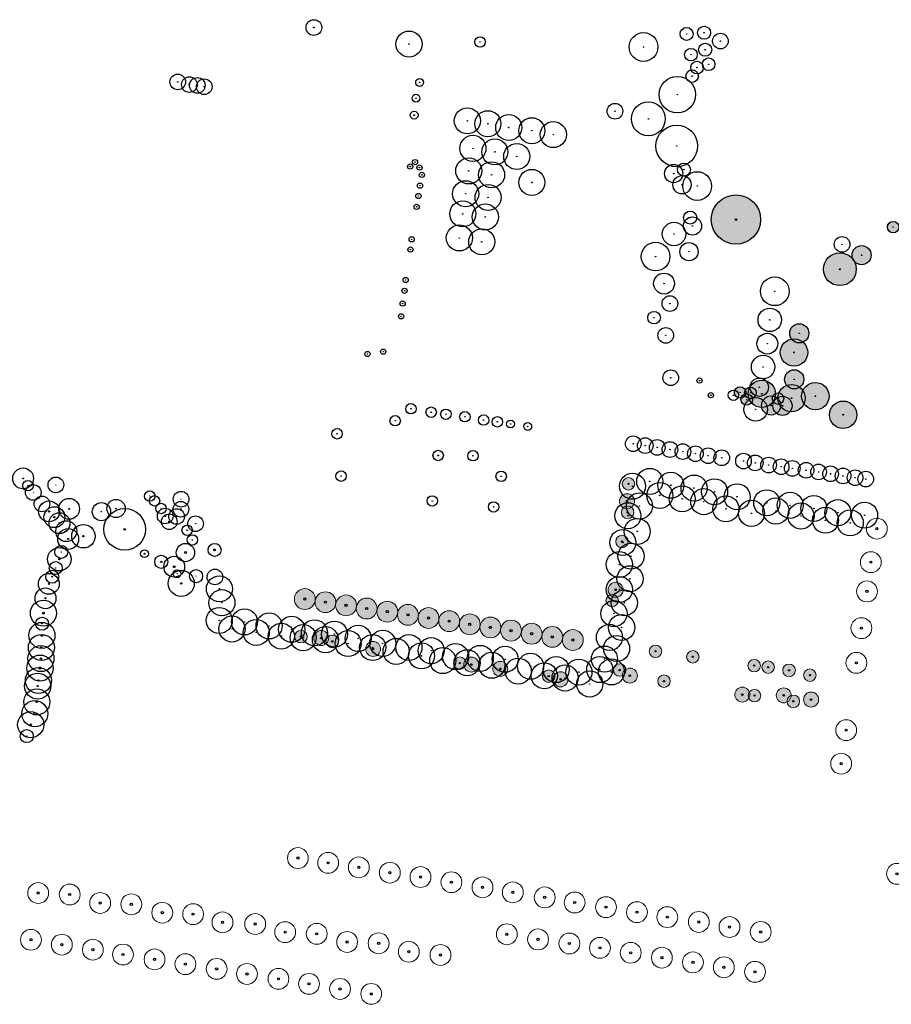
# Model space of a CAD drawing. Header units: metres. Extents: x 90594 to 181825, y 464363 to 930467.
# Tile 2 of 12: x 91215 to 91550, y 464509 to 464887. Entities that reach past the tile are written whole.
import ezdxf

# ---------------------------------------------------------------- set-up
doc = ezdxf.new("R2010")
doc.units = ezdxf.units.M
for name, color, linetype in [('00 bomen', 2, 'Continuous'), ('96.3 Toekomstige bomen', 6, 'Continuous'), ('97.2 Huidige bomen', 1, 'Continuous'), ('97.2 Huidige bomen_to cut', 8, 'Continuous'), ('_g_bomen', 8, 'Continuous'), ('_g_bomen_kroon', 10, 'Continuous'), ('_g_bomen_stam', 10, 'Continuous')]:
    doc.layers.add(name, color=color, linetype=linetype)
doc.layers.add('96.3 toekomstige bomen H', color=70, linetype='Continuous', transparency=0.7)
doc.styles.add('Simplex_0', font='simplex.shx')

# ---------------------------------------------------------------- blocks, each defined once
blk = doc.blocks.new('*U192')
at = {"layer": '_g_bomen_stam'}
h = blk.add_hatch(color=0, dxfattribs=at)
edge = h.paths.add_edge_path()
edge.add_arc((0, 0), 102, 0, 360)
at = {"layer": '_g_bomen_kroon', "color": 0}
blk.add_circle((0, 0), 5000, dxfattribs=at)
at = {"layer": '_g_bomen_stam', "color": 0}
blk.add_circle((0, 0), 102, dxfattribs=at)
blk = doc.blocks.new('*U200')
at = {"layer": '_g_bomen_stam'}
h = blk.add_hatch(color=0, dxfattribs=at)
edge = h.paths.add_edge_path()
edge.add_arc((0, 0), 102, 0, 360)
at = {"layer": '_g_bomen_kroon', "color": 0}
blk.add_circle((0, 0), 3000, dxfattribs=at)
at = {"layer": '_g_bomen_stam', "color": 0}
blk.add_circle((0, 0), 102, dxfattribs=at)
blk = doc.blocks.new('*U211')
at = {"layer": '_g_bomen_stam'}
h = blk.add_hatch(color=0, dxfattribs=at)
edge = h.paths.add_edge_path()
edge.add_arc((0, 0), 102, 0, 360)
at = {"layer": '_g_bomen_kroon', "color": 0}
blk.add_circle((0, 0), 2417, dxfattribs=at)
at = {"layer": '_g_bomen_stam', "color": 0}
blk.add_circle((0, 0), 102, dxfattribs=at)
blk = doc.blocks.new('*U209')
at = {"layer": '_g_bomen_stam'}
h = blk.add_hatch(color=0, dxfattribs=at)
edge = h.paths.add_edge_path()
edge.add_arc((0, 0), 102, 0, 360)
at = {"layer": '_g_bomen_kroon', "color": 0}
blk.add_circle((0, 0), 3000, dxfattribs=at)
at = {"layer": '_g_bomen_stam', "color": 0}
blk.add_circle((0, 0), 102, dxfattribs=at)
blk = doc.blocks.new('*U210')
at = {"layer": '_g_bomen_stam'}
h = blk.add_hatch(color=0, dxfattribs=at)
edge = h.paths.add_edge_path()
edge.add_arc((0, 0), 102, 0, 360)
at = {"layer": '_g_bomen_kroon', "color": 0}
blk.add_circle((0, 0), 4000, dxfattribs=at)
at = {"layer": '_g_bomen_stam', "color": 0}
blk.add_circle((0, 0), 102, dxfattribs=at)
blk = doc.blocks.new('*U206')
at = {"layer": '_g_bomen_stam'}
h = blk.add_hatch(color=0, dxfattribs=at)
edge = h.paths.add_edge_path()
edge.add_arc((0, 0), 102, 0, 360)
at = {"layer": '_g_bomen_kroon', "color": 0}
blk.add_circle((0, 0), 5500, dxfattribs=at)
at = {"layer": '_g_bomen_stam', "color": 0}
blk.add_circle((0, 0), 102, dxfattribs=at)
blk = doc.blocks.new('*U205')
at = {"layer": '_g_bomen_stam'}
h = blk.add_hatch(color=0, dxfattribs=at)
edge = h.paths.add_edge_path()
edge.add_arc((0, 0), 102, 0, 360)
at = {"layer": '_g_bomen_kroon', "color": 0}
blk.add_circle((0, 0), 3500, dxfattribs=at)
at = {"layer": '_g_bomen_stam', "color": 0}
blk.add_circle((0, 0), 102, dxfattribs=at)
blk = doc.blocks.new('*U204')
at = {"layer": '_g_bomen_stam'}
h = blk.add_hatch(color=0, dxfattribs=at)
edge = h.paths.add_edge_path()
edge.add_arc((0, 0), 102, 0, 360)
at = {"layer": '_g_bomen_kroon', "color": 0}
blk.add_circle((0, 0), 4500, dxfattribs=at)
at = {"layer": '_g_bomen_stam', "color": 0}
blk.add_circle((0, 0), 102, dxfattribs=at)
blk = doc.blocks.new('*U201')
at = {"layer": '_g_bomen_stam'}
h = blk.add_hatch(color=0, dxfattribs=at)
edge = h.paths.add_edge_path()
edge.add_arc((0, 0), 102, 0, 360)
at = {"layer": '_g_bomen_kroon', "color": 0}
blk.add_circle((0, 0), 2500, dxfattribs=at)
at = {"layer": '_g_bomen_stam', "color": 0}
blk.add_circle((0, 0), 102, dxfattribs=at)
blk = doc.blocks.new('*U207')
at = {"layer": '_g_bomen_stam'}
h = blk.add_hatch(color=0, dxfattribs=at)
edge = h.paths.add_edge_path()
edge.add_arc((0, 0), 102, 0, 360)
at = {"layer": '_g_bomen_kroon', "color": 0}
blk.add_circle((0, 0), 8000, dxfattribs=at)
at = {"layer": '_g_bomen_stam', "color": 0}
blk.add_circle((0, 0), 102, dxfattribs=at)
blk = doc.blocks.new('*U202')
at = {"layer": '_g_bomen_stam'}
h = blk.add_hatch(color=0, dxfattribs=at)
edge = h.paths.add_edge_path()
edge.add_arc((0, 0), 102, 0, 360)
at = {"layer": '_g_bomen_kroon', "color": 0}
blk.add_circle((0, 0), 6500, dxfattribs=at)
at = {"layer": '_g_bomen_stam', "color": 0}
blk.add_circle((0, 0), 102, dxfattribs=at)
blk = doc.blocks.new('*U203')
at = {"layer": '_g_bomen_stam'}
h = blk.add_hatch(color=0, dxfattribs=at)
edge = h.paths.add_edge_path()
edge.add_arc((0, 0), 102, 0, 360)
at = {"layer": '_g_bomen_kroon', "color": 0}
blk.add_circle((0, 0), 7000, dxfattribs=at)
at = {"layer": '_g_bomen_stam', "color": 0}
blk.add_circle((0, 0), 102, dxfattribs=at)
blk = doc.blocks.new('*U173')
at = {"layer": '_g_bomen_stam'}
h = blk.add_hatch(color=0, dxfattribs=at)
edge = h.paths.add_edge_path()
edge.add_arc((0, 0), 102, 0, 360)
at = {"layer": '_g_bomen_kroon', "color": 0}
blk.add_circle((0, 0), 2417, dxfattribs=at)
at = {"layer": '_g_bomen_stam', "color": 0}
blk.add_circle((0, 0), 102, dxfattribs=at)
blk = doc.blocks.new('*U198')
at = {"layer": '_g_bomen_stam'}
h = blk.add_hatch(color=0, dxfattribs=at)
edge = h.paths.add_edge_path()
edge.add_arc((0, 0), 102, 0, 360)
at = {"layer": '_g_bomen_kroon', "color": 0}
blk.add_circle((0, 0), 2000, dxfattribs=at)
at = {"layer": '_g_bomen_stam', "color": 0}
blk.add_circle((0, 0), 102, dxfattribs=at)
blk = doc.blocks.new('*U169')
at = {"layer": '_g_bomen_stam'}
h = blk.add_hatch(color=0, dxfattribs=at)
edge = h.paths.add_edge_path()
edge.add_arc((0, 0), 102, 0, 360)
at = {"layer": '_g_bomen_kroon', "color": 0}
blk.add_circle((0, 0), 1500, dxfattribs=at)
at = {"layer": '_g_bomen_stam', "color": 0}
blk.add_circle((0, 0), 102, dxfattribs=at)
blk = doc.blocks.new('*U162')
at = {"layer": '_g_bomen_stam'}
h = blk.add_hatch(color=0, dxfattribs=at)
edge = h.paths.add_edge_path()
edge.add_arc((0, 0), 102, 0, 360)
at = {"layer": '_g_bomen_kroon', "color": 0}
blk.add_circle((0, 0), 2000, dxfattribs=at)
at = {"layer": '_g_bomen_stam', "color": 0}
blk.add_circle((0, 0), 102, dxfattribs=at)
blk = doc.blocks.new('*U163')
at = {"layer": '_g_bomen_stam'}
h = blk.add_hatch(color=0, dxfattribs=at)
edge = h.paths.add_edge_path()
edge.add_arc((0, 0), 102, 0, 360)
at = {"layer": '_g_bomen_kroon', "color": 0}
blk.add_circle((0, 0), 2000, dxfattribs=at)
at = {"layer": '_g_bomen_stam', "color": 0}
blk.add_circle((0, 0), 102, dxfattribs=at)
blk = doc.blocks.new('*U164')
at = {"layer": '_g_bomen_stam'}
h = blk.add_hatch(color=0, dxfattribs=at)
edge = h.paths.add_edge_path()
edge.add_arc((0, 0), 102, 0, 360)
at = {"layer": '_g_bomen_kroon', "color": 0}
blk.add_circle((0, 0), 1000, dxfattribs=at)
at = {"layer": '_g_bomen_stam', "color": 0}
blk.add_circle((0, 0), 102, dxfattribs=at)
blk = doc.blocks.new('*U166')
at = {"layer": '_g_bomen_stam'}
h = blk.add_hatch(color=0, dxfattribs=at)
edge = h.paths.add_edge_path()
edge.add_arc((0, 0), 102, 0, 360)
at = {"layer": '_g_bomen_kroon', "color": 0}
blk.add_circle((0, 0), 1500, dxfattribs=at)
at = {"layer": '_g_bomen_stam', "color": 0}
blk.add_circle((0, 0), 102, dxfattribs=at)
blk = doc.blocks.new('*U167')
at = {"layer": '_g_bomen_stam'}
h = blk.add_hatch(color=0, dxfattribs=at)
edge = h.paths.add_edge_path()
edge.add_arc((0, 0), 102, 0, 360)
at = {"layer": '_g_bomen_kroon', "color": 0}
blk.add_circle((0, 0), 5000, dxfattribs=at)
at = {"layer": '_g_bomen_stam', "color": 0}
blk.add_circle((0, 0), 102, dxfattribs=at)
blk = doc.blocks.new('recent existing')
at = {"layer": '00 bomen', "color": 0, "lineweight": 9, "ltscale": 0.2}
blk.add_circle((91560.92, 464706.99), 4, dxfattribs=at)
at = {"layer": '00 bomen', "color": 0}
blk.add_circle((91560.92, 464706.99), 0.421, dxfattribs=at)
blk = doc.blocks.new('*U277')
at = {"layer": '_g_bomen_stam'}
h = blk.add_hatch(color=0, dxfattribs=at)
edge = h.paths.add_edge_path()
edge.add_arc((0, 0), 102, 0, 360)
at = {"layer": '_g_bomen_kroon', "color": 0}
blk.add_circle((0, 0), 1000, dxfattribs=at)
at = {"layer": '_g_bomen_stam', "color": 0}
blk.add_circle((0, 0), 102, dxfattribs=at)
blk = doc.blocks.new('*U278')
at = {"layer": '_g_bomen_stam'}
h = blk.add_hatch(color=0, dxfattribs=at)
edge = h.paths.add_edge_path()
edge.add_arc((0, 0), 102, 0, 360)
at = {"layer": '_g_bomen_kroon', "color": 0}
blk.add_circle((0, 0), 1000, dxfattribs=at)
at = {"layer": '_g_bomen_stam', "color": 0}
blk.add_circle((0, 0), 102, dxfattribs=at)
blk = doc.blocks.new('*U279')
at = {"layer": '_g_bomen_stam'}
h = blk.add_hatch(color=0, dxfattribs=at)
edge = h.paths.add_edge_path()
edge.add_arc((0, 0), 102, 0, 360)
at = {"layer": '_g_bomen_kroon', "color": 0}
blk.add_circle((0, 0), 2000, dxfattribs=at)
at = {"layer": '_g_bomen_stam', "color": 0}
blk.add_circle((0, 0), 102, dxfattribs=at)
blk = doc.blocks.new('*U230')
at = {"layer": '_g_bomen_stam'}
h = blk.add_hatch(color=0, dxfattribs=at)
edge = h.paths.add_edge_path()
edge.add_arc((0, 0), 102, 0, 360)
at = {"layer": '_g_bomen_kroon', "color": 0}
blk.add_circle((0, 0), 5500, dxfattribs=at)
at = {"layer": '_g_bomen_stam', "color": 0}
blk.add_circle((0, 0), 102, dxfattribs=at)
blk = doc.blocks.new('*U26')
at = {"layer": '_g_bomen', "color": 0}
for radius in [3, 0.115]:
    blk.add_circle((0, 0), radius, dxfattribs=at)
at = {"layer": '_g_bomen', "style": 'Simplex_0'}
for tag, p in [('KAVELNUMMER', (0.44, -0.13)), ('BOOMNUMMER', (0.44, -1.13)), ('BOOMSOORT', (0.47, -2.12))]:
    blk.add_attdef(tag, p, '', height=0.75, dxfattribs=at)
blk = doc.blocks.new('design bomen')
at = {"layer": '96.3 toekomstige bomen H', "ltscale": 5}
h = blk.add_hatch(color=256, dxfattribs=at)
h.dxf.hatch_style = 1
edge = h.paths.add_edge_path()
edge.add_arc((90971.25, 465182.2), 4, 0, 360)
at = {"layer": '00 bomen', "color": 0, "lineweight": 9, "ltscale": 0.2}
blk.add_circle((90971.25, 465182.2), 4, dxfattribs=at)
at = {"layer": '00 bomen', "color": 0}
blk.add_circle((90971.25, 465182.2), 0.421, dxfattribs=at)
blk = doc.blocks.new('*U259')
at = {"layer": '96.3 toekomstige bomen H'}
h = blk.add_hatch(color=256, dxfattribs=at)
h.dxf.hatch_style = 1
edge = h.paths.add_edge_path()
edge.add_arc((0, 0), 5250, 0, 360)
at = {"layer": '96.3 Toekomstige bomen', "color": 0}
for radius in [5250, 172]:
    blk.add_circle((0, 0), radius, dxfattribs=at)
blk = doc.blocks.new('*U251')
at = {"layer": '_g_bomen_stam'}
h = blk.add_hatch(color=0, dxfattribs=at)
edge = h.paths.add_edge_path()
edge.add_arc((0, 0), 102, 0, 360)
at = {"layer": '_g_bomen_kroon', "color": 0}
blk.add_circle((0, 0), 5000, dxfattribs=at)
at = {"layer": '_g_bomen_stam', "color": 0}
blk.add_circle((0, 0), 102, dxfattribs=at)
blk = doc.blocks.new('*U257')
at = {"layer": '_g_bomen_stam'}
h = blk.add_hatch(color=0, dxfattribs=at)
edge = h.paths.add_edge_path()
edge.add_arc((0, 0), 102, 0, 360)
at = {"layer": '_g_bomen_kroon', "color": 0}
blk.add_circle((0, 0), 5000, dxfattribs=at)
at = {"layer": '_g_bomen_stam', "color": 0}
blk.add_circle((0, 0), 102, dxfattribs=at)
blk = doc.blocks.new('*U175')
at = {"layer": '_g_bomen_stam'}
h = blk.add_hatch(color=0, dxfattribs=at)
edge = h.paths.add_edge_path()
edge.add_arc((0, 0), 102, 0, 360)
at = {"layer": '_g_bomen_kroon', "color": 0}
blk.add_circle((0, 0), 3000, dxfattribs=at)
at = {"layer": '_g_bomen_stam', "color": 0}
blk.add_circle((0, 0), 102, dxfattribs=at)
blk = doc.blocks.new('*U229')
at = {"layer": '_g_bomen_stam'}
h = blk.add_hatch(color=0, dxfattribs=at)
edge = h.paths.add_edge_path()
edge.add_arc((0, 0), 102, 0, 360)
at = {"layer": '_g_bomen_kroon', "color": 0}
blk.add_circle((0, 0), 3000, dxfattribs=at)
at = {"layer": '_g_bomen_stam', "color": 0}
blk.add_circle((0, 0), 102, dxfattribs=at)
blk = doc.blocks.new('*U226')
at = {"layer": '_g_bomen_stam'}
h = blk.add_hatch(color=0, dxfattribs=at)
edge = h.paths.add_edge_path()
edge.add_arc((0, 0), 102, 0, 360)
at = {"layer": '_g_bomen_kroon', "color": 0}
blk.add_circle((0, 0), 4500, dxfattribs=at)
at = {"layer": '_g_bomen_stam', "color": 0}
blk.add_circle((0, 0), 102, dxfattribs=at)
blk = doc.blocks.new('*U225')
at = {"layer": '_g_bomen_stam'}
h = blk.add_hatch(color=0, dxfattribs=at)
edge = h.paths.add_edge_path()
edge.add_arc((0, 0), 102, 0, 360)
at = {"layer": '_g_bomen_kroon', "color": 0}
blk.add_circle((0, 0), 4000, dxfattribs=at)
at = {"layer": '_g_bomen_stam', "color": 0}
blk.add_circle((0, 0), 102, dxfattribs=at)
blk = doc.blocks.new('*U227')
at = {"layer": '_g_bomen_stam'}
h = blk.add_hatch(color=0, dxfattribs=at)
edge = h.paths.add_edge_path()
edge.add_arc((0, 0), 102, 0, 360)
at = {"layer": '_g_bomen_kroon', "color": 0}
blk.add_circle((0, 0), 3500, dxfattribs=at)
at = {"layer": '_g_bomen_stam', "color": 0}
blk.add_circle((0, 0), 102, dxfattribs=at)

msp = doc.modelspace()

# ---------------------------------------------------------------- linework, layer by layer
at = {"layer": '97.2 Huidige bomen_to cut'}
for centre, radius in [((91216.8, 464710.6), 4), ((91216.8, 464710.6), 0.15), ((91229.36, 464708.12), 3), ((91218.66, 464707.82), 2), ((91220.68, 464705.2), 3), ((91218.66, 464707.82), 0.05), ((91229.36, 464708.12), 0.05), ((91220.68, 464705.2), 0.05), ((91224.03, 464700.81), 3), ((91265.38, 464703.83), 2), ((91267.18, 464701.99), 2), ((91265.38, 464703.83), 0.05), ((91277.38, 464702.63), 3), ((91226.76, 464697.96), 4), ((91224.03, 464700.81), 0.15), ((91228.8, 464695.72), 4), ((91234.44, 464698.91), 4), ((91246.84, 464697.83), 3.5), ((91252.46, 464699.05), 3.5), ((91252.46, 464699.05), 0.1), ((91267.18, 464701.99), 0.05), ((91269.7, 464699.06), 2), ((91271.29, 464696.18), 3), ((91277.31, 464698.78), 3), ((91277.38, 464702.63), 0.05), ((91226.76, 464697.96), 0.25), ((91230.75, 464693.44), 4), ((91228.8, 464695.72), 0.25), ((91234.44, 464698.91), 0.2), ((91246.84, 464697.83), 0.1), ((91255.75, 464691.06), 8), ((91269.7, 464699.06), 0.05), ((91272.85, 464694), 3), ((91271.29, 464696.18), 0.2), ((91275.67, 464695.99), 3), ((91275.67, 464695.99), 0.2), ((91277.31, 464698.78), 0.2), ((91282.95, 464693.22), 3), ((91233.35, 464690.37), 4), ((91230.75, 464693.44), 0.25), ((91239.94, 464688.41), 4.5), ((91272.85, 464694), 0.2), ((91279.71, 464690.73), 2), ((91282.95, 464693.22), 0.05), ((91234.09, 464687.37), 4), ((91233.35, 464690.37), 0.15), ((91239.94, 464688.41), 0.25), ((91255.75, 464691.06), 0.35), ((91279.71, 464690.73), 0.1), ((91281.74, 464687), 2), ((91230.7, 464679.62), 4.5), ((91231.44, 464682.41), 2.5), ((91234.09, 464687.37), 0.2), ((91279.05, 464682.15), 3.5), ((91281.74, 464687), 0.1), ((91290.24, 464683.17), 2.5), ((91231.44, 464682.41), 0.05), ((91263.33, 464681.72), 1.5), ((91263.33, 464681.72), 0.2), ((91269.78, 464678.6), 2.5), ((91274.75, 464676.73), 4), ((91279.05, 464682.15), 0.4), ((91290.24, 464683.17), 0.35), ((91229.3, 464676.22), 2.5), ((91230.7, 464679.62), 0.2), ((91269.78, 464678.6), 0.25), ((91274.75, 464676.73), 0.35), ((91226.66, 464670.15), 4), ((91227.95, 464672.9), 2.5), ((91227.95, 464672.9), 0.15), ((91229.3, 464676.22), 0.1), ((91277.46, 464670.33), 5), ((91275.83, 464674.02), 1.5), ((91275.83, 464674.02), 0.05), ((91283.13, 464673.1), 2.5), ((91283.13, 464673.1), 0.05), ((91290.36, 464672.8), 3), ((91290.36, 464672.8), 0.1), ((91226.66, 464670.15), 0.2), ((91277.46, 464670.33), 0.25), ((91225.37, 464664.62), 4), ((91224.58, 464658.9), 5), ((91225.37, 464664.62), 0.25), ((91224.58, 464658.9), 0.35), ((91224.01, 464650.39), 5), ((91224.08, 464654.87), 2.5), ((91224.08, 464654.87), 0.1), ((91223.82, 464645.76), 5), ((91224.01, 464650.39), 0.35), ((91223.64, 464641.5), 5), ((91223.28, 464637.86), 5), ((91223.82, 464645.76), 0.25), ((91223.64, 464641.5), 0.25), ((91222.38, 464630.93), 5), ((91222.67, 464633.08), 5), ((91223.28, 464637.86), 0.4), ((91222.67, 464633.08), 0.25), ((91222.04, 464624.85), 5), ((91222.38, 464630.93), 0.2), ((91221.28, 464620.37), 5), ((91222.04, 464624.85), 0.25), ((91219.71, 464616.14), 5), ((91221.28, 464620.37), 0.4), ((91219.71, 464616.14), 0.3), ((91218.19, 464611.75), 2.5), ((91218.19, 464611.75), 0.1)]:
    msp.add_circle(centre, radius, dxfattribs=at)

# ---------------------------------------------------------------- block references
at = {"layer": '96.3 Toekomstige bomen', "ltscale": 20, "rotation": 351.3691845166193}
for p, xscale, yscale, zscale in [((91490.18, 464809.88), 0.0018, 0.0018, 0.0018), ((91550.45, 464806.99), 0.00042, 0.00042, 0.00042), ((91530.03, 464790.83), 0.0012, 0.0012, 0.0012), ((91514.45, 464766.24), 0.0007, 0.0007, 0.0007), ((91512.43, 464758.91), 0.001, 0.001, 0.001), ((91512.5, 464748.59), 0.0007, 0.0007, 0.0007), ((91500.11, 464743.03), 0.001, 0.001, 0.001), ((91491.77, 464743.54), 0.00042, 0.00042, 0.00042), ((91495.71, 464743.43), 0.00042, 0.00042, 0.00042), ((91511.49, 464741.39), 0.001, 0.001, 0.001), ((91520.62, 464742.14), 0.001, 0.001, 0.001), ((91494.3, 464740.85), 0.00042, 0.00042, 0.00042), ((91503.67, 464738.57), 0.0007, 0.0007, 0.0007), ((91506.3, 464741.21), 0.00042, 0.00042, 0.00042), ((91508.01, 464738.42), 0.0007, 0.0007, 0.0007), ((91531.28, 464735.02), 0.001, 0.001, 0.001)]:
    msp.add_blockref('*U259', p, dxfattribs=dict(at, xscale=xscale, yscale=yscale, zscale=zscale))
at = {"layer": '96.3 Toekomstige bomen', "xscale": 0.001, "yscale": 0.001, "zscale": 0.001}
msp.add_blockref('*U209', (91530.86, 464800.37), dxfattribs=at)
at = {"layer": '96.3 Toekomstige bomen', "ltscale": 20}
for p, xscale, yscale, zscale in [((36866.21, 185599.19), 0.6, 0.6, 0.6), ((25949.09, 129770.67), 0.72, 0.72, 0.72), ((36865.91, 185588.25), 0.6, 0.6, 0.6), ((36863.71, 185577.07), 0.6, 0.6, 0.6), ((25944.75, 129736.7), 0.72, 0.72, 0.72), ((36859.95, 185554.43), 0.6, 0.6, 0.6), ((36740.59, 185540.6), 0.6, 0.6, 0.6), ((25831.83, 129718.2), 0.72, 0.72, 0.72), ((36752.6, 185538.76), 0.6, 0.6, 0.6), ((25851.71, 129714.01), 0.72, 0.72, 0.72), ((36876.56, 185534.98), 0.6, 0.6, 0.6), ((36890.89, 185532.86), 0.6, 0.6, 0.6), ((36801.54, 185530.44), 0.6, 0.6, 0.6), ((25889.37, 129708.02), 0.72, 0.72, 0.72), ((25900.49, 129706.36), 0.72, 0.72, 0.72), ((36862.8, 185527.79), 0.6, 0.6, 0.6), ((36914.41, 185529.48), 0.6, 0.6, 0.6), ((36919.78, 185528.86), 0.6, 0.6, 0.6), ((36927.8, 185527.67), 0.6, 0.6, 0.6), ((36835.6, 185525.43), 0.6, 0.6, 0.6), ((25923.61, 129702.36), 0.72, 0.72, 0.72), ((25950.19, 129703.78), 0.72, 0.72, 0.72), ((36879.8, 185523.49), 0.6, 0.6, 0.6), ((36935.78, 185525.81), 0.6, 0.6, 0.6), ((25993.32, 129696.49), 0.72, 0.72, 0.72), ((36914.53, 185517.97), 0.6, 0.6, 0.6), ((26009.2, 129696.19), 0.72, 0.72, 0.72), ((36929.4, 185515.8), 0.6, 0.6, 0.6), ((26019.69, 129694.6), 0.72, 0.72, 0.72)]:
    msp.add_blockref('design bomen', p, dxfattribs=dict(at, xscale=xscale, yscale=yscale, zscale=zscale))
at = {"layer": '96.3 Toekomstige bomen', "ltscale": 20, "rotation": 0.0770155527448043}
for p in [(978.95, -639.74), (986.86, -640.95), (994.77, -642.16), (1002.67, -643.37), (1010.58, -644.58), (1018.49, -645.79), (1026.4, -647), (1034.31, -648.21), (1042.21, -649.42), (1050.12, -650.62), (1058.03, -651.83), (1065.94, -653.04), (1073.85, -654.25), (1081.75, -655.46)]:
    msp.add_blockref('design bomen', p, dxfattribs=at)
at = {"layer": '97.2 Huidige bomen'}
for name, p in [('*U26', (91328.3, 464883.53)), ('*U26', (91276.1, 464862.66)), ('*U26', (91280.56, 464861.66)), ('*U26', (91283.61, 464861.34)), ('*U26', (91286.25, 464860.84)), ('recent existing', (-16.71, -15.66)), ('recent existing', (-19.01, -28.53)), ('recent existing', (-20.48, -39.73)), ('recent existing', (-22.64, -53.82)), ('recent existing', (-24.56, -67.14)), ('recent existing', (-28.5, -92.95)), ('recent existing', (-30.41, -105.81)), ('recent existing', (-238.74, -142.01)), ('recent existing', (-227.14, -143.83)), ('recent existing', (-215.39, -145.58)), ('recent existing', (-203.48, -147.61)), ('recent existing', (-191.72, -149.28)), ('recent existing', (-179.87, -151.27)), ('recent existing', (-8.99, -148.05)), ('recent existing', (-167.93, -153.23)), ('recent existing', (-156.32, -155.16)), ('recent existing', (-338.33, -155.42)), ('recent existing', (-326.24, -155.98)), ('recent existing', (-144.08, -157.1)), ('recent existing', (-132.61, -159.04)), ('recent existing', (-314.56, -159.23)), ('recent existing', (-302.63, -159.74)), ('recent existing', (-120.57, -160.83)), ('recent existing', (-108.73, -162.75)), ('recent existing', (-290.76, -162.96)), ('recent existing', (-278.93, -163.51)), ('recent existing', (-267.64, -166.65)), ('recent existing', (-97.08, -164.65)), ('recent existing', (-84.99, -166.49)), ('recent existing', (-255.11, -167.31)), ('recent existing', (-243.63, -170.42)), ('recent existing', (-73.21, -168.46)), ('recent existing', (-61.24, -170.32)), ('recent existing', (-341.12, -173.34)), ('recent existing', (-231.51, -171.06)), ('recent existing', (-219.87, -174.18)), ('recent existing', (-158.6, -171.22)), ('recent existing', (-146.64, -173.2)), ('recent existing', (-329.29, -175.21)), ('recent existing', (-317.36, -177.14)), ('recent existing', (-207.79, -174.7)), ('recent existing', (-196.2, -177.93)), ('recent existing', (-134.62, -174.76)), ('recent existing', (-122.91, -176.44)), ('recent existing', (-305.83, -179.01)), ('recent existing', (-293.71, -180.86)), ('recent existing', (-184.07, -179.17)), ('recent existing', (-111.09, -178.33)), ('recent existing', (-99.15, -180.2)), ('recent existing', (-281.88, -182.68)), ('recent existing', (-269.89, -184.51)), ('recent existing', (-87.25, -182.02)), ('recent existing', (-75.38, -183.89)), ('recent existing', (-258.27, -186.45)), ('recent existing', (-246.2, -188.33)), ('recent existing', (-63.43, -185.63)), ('recent existing', (-234.47, -190.26)), ('recent existing', (-222.56, -192.19)), ('recent existing', (-210.62, -194.1))]:
    msp.add_blockref(name, p, dxfattribs=at)
at = {"layer": '97.2 Huidige bomen', "xscale": 0.001, "yscale": 0.001, "zscale": 0.001}
for name, p in [('*U167', (91364.79, 464877.18)), ('*U230', (91454.73, 464876.06)), ('*U201', (91471.25, 464881.05)), ('*U173', (91472.91, 464873.13)), ('*U173', (91473.38, 464864.89)), ('*U166', (91368.85, 464862.46)), ('*U203', (91467.69, 464857.79)), ('*U166', (91367.47, 464856.42)), ('*U200', (91443.78, 464851.44)), ('*U202', (91456.58, 464848.48)), ('*U166', (91366.76, 464849.92)), ('*U192', (91387.17, 464847.73)), ('*U192', (91395.04, 464846.62)), ('*U192', (91403.04, 464845.19)), ('*U192', (91411.89, 464843.95)), ('*U192', (91420.15, 464842.46)), ('*U207', (91467.47, 464838.1)), ('*U192', (91389.31, 464837.19)), ('*U192', (91397.71, 464835.83)), ('*U192', (91406.1, 464834.07)), ('*U164', (91367.11, 464831.91)), ('*U192', (91387.69, 464828.54)), ('*U192', (91396.47, 464827.05)), ('*U164', (91365.23, 464830.19)), ('*U164', (91368.81, 464829.82)), ('*U164', (91369.73, 464827)), ('*U192', (91411.89, 464824.12)), ('*U205', (91466.29, 464827.51)), ('*U164', (91369.01, 464822.87)), ('*U192', (91386.51, 464819.79)), ('*U192', (91395.1, 464818.36)), ('*U164', (91368.39, 464818.91)), ('*U192', (91385.41, 464812.06)), ('*U164', (91367.71, 464814.75)), ('*U192', (91394.06, 464810.89)), ('*U192', (91384.1, 464802.82)), ('*U192', (91392.69, 464801.33)), ('*U164', (91365.81, 464802.3)), ('*U206', (91459.36, 464795.69)), ('*U164', (91365.33, 464798.38)), ('*U164', (91363.49, 464786.69)), ('*U210', (91462.6, 464785.32)), ('*U164', (91363.09, 464782.57)), ('*U164', (91362.35, 464777.66)), ('*U164', (91361.76, 464772.78)), ('*U211', (91458.79, 464772.25)), ('*U164', (91354.89, 464759.21)), ('*U164', (91348.85, 464758.31)), ('*U279', (91489.18, 464742.5)), ('*U278', (91480.54, 464742.51)), ('*U162', (91365.51, 464737.31)), ('*U163', (91373.29, 464735.99)), ('*U162', (91378.93, 464735.19)), ('*U162', (91359.49, 464732.72)), ('*U162', (91386.21, 464734.26)), ('*U163', (91393.41, 464732.97)), ('*U162', (91398.67, 464732.3)), ('*U162', (91337.21, 464727.71)), ('*U169', (91403.72, 464731.46)), ('*U169', (91410.32, 464730.52)), ('*U175', (91450.77, 464723.88)), ('*U175', (91455.38, 464723.19)), ('*U175', (91459.98, 464722.48)), ('*U175', (91464.87, 464721.68)), ('*U175', (91469.82, 464720.87)), ('*U175', (91474.62, 464720.08)), ('*U175', (91479.5, 464719.3)), ('*U162', (91375.98, 464719.38)), ('*U162', (91389.33, 464719.29)), ('*U175', (91484.71, 464718.5)), ('*U175', (91493.07, 464717.26)), ('*U175', (91497.57, 464716.56)), ('*U175', (91502.71, 464715.73)), ('*U175', (91507.5, 464715.08)), ('*U229', (91511.79, 464714.46)), ('*U229', (91517.07, 464713.74)), ('*U175', (91521.85, 464713.07)), ('*U175', (91526.46, 464712.36)), ('*U229', (91531.24, 464711.57)), ('*U162', (91338.73, 464711.47)), ('*U162', (91400.14, 464711.39)), ('*U175', (91535.86, 464710.88)), ('*U175', (91539.96, 464710.32)), ('*U162', (91373.69, 464701.95)), ('*U162', (91397.24, 464699.66))]:
    msp.add_blockref(name, p, dxfattribs=at)
at = {"layer": '97.2 Huidige bomen', "ltscale": 20, "xscale": 0.0007, "yscale": 0.0007, "zscale": 0.0007, "rotation": 351.3691845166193}
msp.add_blockref('*U259', (91538.36, 464796.22), dxfattribs=at)
at = {"layer": '97.2 Huidige bomen_to cut', "xscale": 0.001, "yscale": 0.001, "zscale": 0.001}
for name, p in [('*U201', (91477.96, 464881.52)), ('*U200', (91484.23, 464878.32)), ('*U201', (91478.37, 464874.99)), ('*U173', (91472.91, 464873.13)), ('*U173', (91475.27, 464868.16)), ('*U173', (91475.27, 464868.16)), ('*U173', (91479.7, 464869.43)), ('*U173', (91473.38, 464864.89)), ('*U201', (91470.23, 464829.05)), ('*U206', (91475.31, 464822.73)), ('*U205', (91469.46, 464823.22)), ('*U201', (91472.62, 464810.61)), ('*U204', (91466.42, 464804.34)), ('*U205', (91473.51, 464807.4)), ('*U205', (91472.17, 464797.55)), ('*U230', (91505.07, 464782.36)), ('*U209', (91464.83, 464777.67)), ('*U226', (91503.15, 464771.41)), ('*U200', (91463.26, 464765.46)), ('*U225', (91502.19, 464762.27)), ('*U226', (91500.6, 464753.34)), ('*U200', (91465.18, 464749.19)), ('*U277', (91476.21, 464748.14)), ('*U227', (91499.11, 464745.57)), ('*U226', (91497.73, 464737.07)), ('*U251', (91457.12, 464709.44)), ('*U257', (91450.51, 464707.59)), ('*U251', (91465.2, 464707.97)), ('*U251', (91474.11, 464706.88)), ('*U251', (91460.96, 464704.06)), ('*U251', (91469.56, 464702.78)), ('*U251', (91481.99, 464705.47)), ('*U251', (91490.62, 464703.55)), ('*U257', (91453.14, 464700.02)), ('*U251', (91477.83, 464701.69)), ('*U251', (91486.33, 464698.93)), ('*U251', (91501.97, 464701.24)), ('*U251', (91505.5, 464698.1)), ('*U251', (91510.95, 464700.28)), ('*U251', (91520.05, 464699.06)), ('*U257', (91448.72, 464696.27)), ('*U251', (91496.14, 464697.2)), ('*U251', (91515.11, 464696.18)), ('*U251', (91524.51, 464694.57)), ('*U251', (91529.25, 464697.45)), ('*U251', (91539.51, 464696.49)), ('*U251', (91534, 464693.54)), ('*U257', (91452.31, 464690.25)), ('*U257', (91446.79, 464686.02)), ('*U257', (91449.93, 464680.76)), ('*U257', (91445.45, 464677.56)), ('*U257', (91449.55, 464672.11)), ('*U251', (91292.08, 464668.25)), ('*U257', (91445.45, 464668.01)), ('*U251', (91293.04, 464662.93)), ('*U257', (91447.37, 464662.88)), ('*U257', (91443.39, 464658.74)), ('*U257', (91292.03, 464656.12)), ('*U257', (91296.9, 464652.85)), ('*U257', (91301.71, 464655.55)), ('*U257', (91311.13, 464654.01)), ('*U257', (91319.79, 464652.73)), ('*U257', (91446.34, 464653.43)), ('*U257', (91306.2, 464651.51)), ('*U257', (91315.82, 464650.1)), ('*U257', (91324.21, 464649.52)), ('*U257', (91328.51, 464651.38)), ('*U257', (91336.2, 464650.87)), ('*U257', (91345.28, 464649.26)), ('*U257', (91441.65, 464649.64)), ('*U257', (91332.74, 464648.75)), ('*U257', (91341.44, 464647.27)), ('*U257', (91350.86, 464645.73)), ('*U257', (91354.71, 464647.34)), ('*U257', (91364.77, 464645.73)), ('*U257', (91444.41, 464645.35)), ('*U257', (91359.84, 464644.26)), ('*U257', (91369.58, 464642.53)), ('*U257', (91373.3, 464644.52)), ('*U257', (91382.66, 464642.27)), ('*U257', (91392.12, 464641.56)), ('*U257', (91439.73, 464641.31)), ('*U257', (91377.72, 464640.73)), ('*U257', (91387.06, 464639.89)), ('*U257', (91396.55, 464638.93)), ('*U257', (91401.68, 464641.24)), ('*U257', (91411.42, 464638.55)), ('*U257', (91406.68, 464636.69)), ('*U257', (91416.68, 464634.89)), ('*U257', (91421.23, 464637.27)), ('*U257', (91424.63, 464634.06)), ('*U257', (91429.95, 464636.3)), ('*U257', (91437.94, 464637.28)), ('*U257', (91442.42, 464636.38)), ('*U257', (91434.09, 464631.76))]:
    msp.add_blockref(name, p, dxfattribs=at)
at = {"layer": '97.2 Huidige bomen_to cut', "ltscale": 5, "xscale": 0.001, "yscale": 0.001, "zscale": 0.001}
msp.add_blockref('*U198', (91392.04, 464877.98), dxfattribs=at)

doc.saveas('drawing.dxf')
